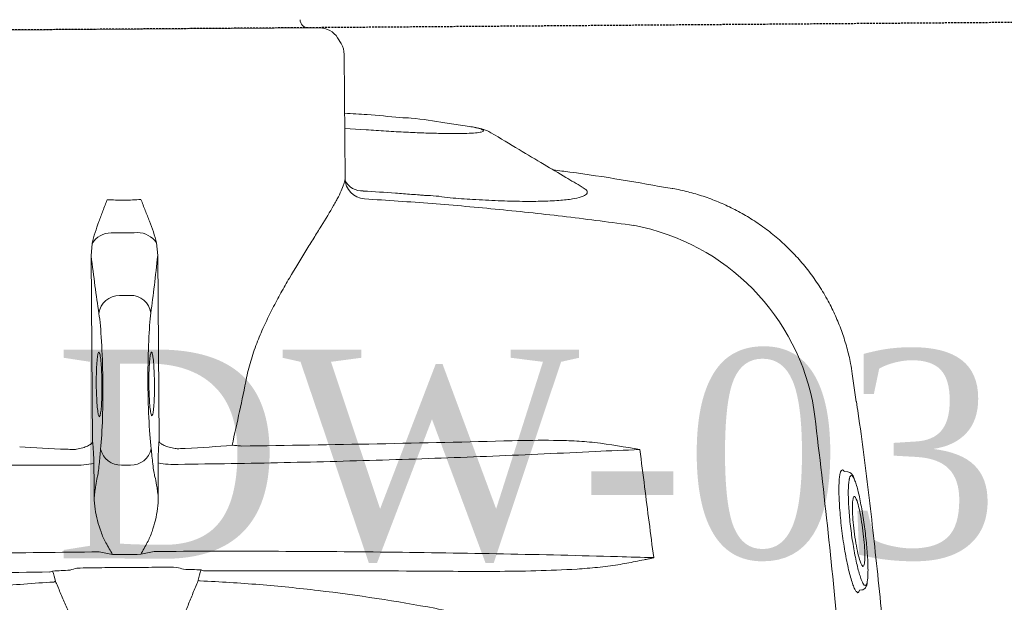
# Model space of a CAD drawing. Header units: millimetres. Extents: x 1277566 to 1493426, y 1039116 to 1145896.
# Tile 85 of 152: x 1372986 to 1373222, y 1134344 to 1134483. Entities that reach past the tile are written whole.
import ezdxf

# ---------------------------------------------------------------- set-up
doc = ezdxf.new("R2010")
doc.units = ezdxf.units.MM
doc.linetypes.add('11aa1PB-bd$0$11aa1PB-af$0$TRATTEGGIATA', pattern=[0.75, 0.5, -0.25])
doc.layers.add('CKD Equipments', color=252, linetype='Continuous', lineweight=0)
doc.layers.add('Equipment Name', color=8, linetype='Continuous')
doc.layers.add('FAINTEQUIP', color=253, linetype='Continuous')
doc.styles.add('CKD_Dimension Text', font='BOOKOS.TTF')

# ---------------------------------------------------------------- blocks, each defined once
blk = doc.blocks.new('G$C4DC229AB')
at = {"linetype": 'Continuous', "lineweight": 0}
for p, q in [((142.15, 398.56), (141.8, 398.93)), ((142.15, 398.56), (142.58, 398.61)), ((120.79, 379.68), (121.25, 378.92)), ((121.17, 378.3), (121.15, 378.54)), ((121.55, 378.18), (121.17, 378.3)), ((106.05, 371.39), (101.16, 366.72)), ((101.17, 366.71), (101.18, 366.7)), ((90.56, 305.78), (90.55, 305.78)), ((106.87, 257.73), (109.66, 252.44)), ((134.48, 240.87), (110.51, 223.25)), ((211.61, 241.67), (175.73, 215.3)), ((221.5, 237.73), (220.24, 239.45)), ((124.81, 233.77), (122.08, 238.1)), ((185.16, 202.46), (221.05, 228.84)), ((108.85, 221.15), (108.23, 219.66)), ((108.81, 214.77), (164.68, 138.75)), ((175.73, 215.3), (173.45, 213.3)), ((188.86, 213.52), (187.38, 215.52)), ((182.57, 200.89), (185.16, 202.46))]:
    blk.add_line(p, q, dxfattribs=at)
for centre, radius, start, end in [((151.82, 326.43), 53.92, 135.3748, 205.244), ((158.97, 358.1), 7.29, 324.3588, 324.6815), ((214.56, 263.49), 16.71, 15.2673, 17.5312), ((235.18, 260.07), 8.99, 100.0275, 103.4738), ((198.96, 236.92), 18.59, 24.1177, 39.0922), ((130.87, 243.3), 4.49, 330.9915, 39.5157), ((131.51, 244.84), 4.96, 306.7844, 32.2627), ((216.2, 236.75), 4.86, 33.7128, 114.7504), ((245.64, 245.83), 8.99, 329.1567, 332.6031), ((242.75, 225.14), 16.71, 55.0993, 57.3633), ((217.72, 234.68), 4.86, 317.8802, 38.9177), ((212.72, 218.16), 18.61, 33.5423, 48.4961), ((113.47, 219.22), 5, 126.3153, 157.279), ((191.29, 218.52), 4.93, 134.2324, 217.4683), ((112.84, 217.73), 5, 157.279, 216.3153), ((108.78, 211.43), 2, 306.3153, 36.3153), ((178.55, 211.36), 5.45, 159.2, 215.9211), ((192.89, 216.35), 4.93, 215.1623, 298.3982), ((182.25, 206.33), 5.45, 216.7095, 273.4306)]:
    blk.add_arc(centre, radius, start, end, dxfattribs=at)
for centre, major_axis, ratio, start_param, end_param in [((247.09, 257.86), (-31.39, 42.71), 0.145844, 1.228323, 1.311182), ((211.73, 231.88), (-31.39, 42.71), 0.145844, 4.984033, 5.21302), ((207.36, 237.72), (12.09, 8.88), 0.087489, 5.55292, 5.975743), ((291.81, 290.15), (95.09, 69.89), 0.087489, 2.411328, 2.459054), ((201, 232.86), (16.12, 11.84), 0.087489, 3.696821, 5.600646), ((247.09, 257.86), (-31.39, 42.71), 0.145844, 1.830411, 1.913269), ((216.01, 225.96), (12.09, 8.88), 0.087489, 0.30744, 0.730265), ((209.47, 221.34), (16.12, 11.84), 0.087489, 0.682539, 2.586364), ((291.25, 290.9), (95.09, 69.89), 0.087489, 3.824132, 3.871858), ((211.73, 231.88), (-31.39, 42.71), 0.145844, 4.211758, 4.440687), ((31.11, 93.2), (192.12, 141.21), 0.087489, 0.555229, 0.6567), ((25.46, 100.88), (192.12, 141.21), 0.087489, 5.626486, 5.727956)]:
    blk.add_ellipse(centre, major_axis=major_axis, ratio=ratio, start_param=start_param, end_param=end_param, dxfattribs=at)
for points, knots in [([(256.01, 500.32), (255.76, 500.17), (254.9, 499.64), (252.98, 498.25), (250.36, 496.25), (247.9, 494.28), (245.8, 492.56), (243.45, 490.61), (240.64, 488.26), (237.26, 485.42), (233.65, 482.39), (230.21, 479.51), (227.11, 476.92), (223.86, 474.22), (219.76, 470.8), (214.77, 466.67), (208.89, 461.78), (202.91, 456.81), (196.06, 451.1), (188.41, 444.69), (180, 437.59), (171.6, 430.45), (163.23, 423.26), (154.92, 416.08), (146.68, 408.87), (138.54, 401.66), (130.55, 394.48), (122.76, 387.37), (115.24, 380.36), (109.62, 375.03), (106.66, 372.12), (105.98, 371.46)], [0, 0, 0, 0, 0.00345, 0.046619, 0.089766, 0.112425, 0.13508, 0.158154, 0.181221, 0.209069, 0.237397, 0.25624, 0.275086, 0.294404, 0.313726, 0.346115, 0.37852, 0.411676, 0.44484, 0.491581, 0.538367, 0.585123, 0.633242, 0.681401, 0.729516, 0.779903, 0.830337, 0.880732, 0.93264, 0.98459, 1, 1, 1, 1]), ([(113.45, 364.31), (120.29, 370.66), (127.18, 376.97), (141.06, 389.49), (148.05, 395.7), (169.17, 414.19), (183.45, 426.33), (197.93, 438.28)], [0, 0, 0, 0, 0.25, 0.25, 0.5, 0.5, 1, 1, 1, 1]), ([(139.39, 398.82), (139.31, 398.79), (139, 398.66), (138.22, 398.18), (137.09, 397.41), (135.76, 396.4), (134.3, 395.22), (132.75, 393.9), (131.14, 392.47), (129.51, 390.98), (127.91, 389.44), (126.39, 387.92), (124.97, 386.44), (123.72, 385.07), (122.65, 383.81), (121.84, 382.75), (121.37, 382.07), (121.27, 381.84), (121.25, 381.8)], [0, 0, 0, 0, 0.024652, 0.093115, 0.161575, 0.22959, 0.297606, 0.365358, 0.433111, 0.501455, 0.569803, 0.639058, 0.708314, 0.778292, 0.84826, 0.918899, 0.989527, 1, 1, 1, 1]), ([(141.8, 398.93), (141.66, 399.06), (141.36, 399.32), (140.83, 399.37), (140.36, 399.3), (140, 399.19), (139.72, 399.05), (139.31, 398.79)], [0, 0, 0, 0, 0.189682, 0.383118, 0.601033, 0.910563, 1, 1, 1, 1]), ([(140.18, 398), (140.22, 398.06), (140.41, 398.4), (140.52, 398.83), (140.37, 399.11), (139.95, 399.09), (139.54, 398.9), (139.39, 398.82)], [0, 0, 0, 0, 0.05833, 0.302284, 0.613601, 0.849253, 1, 1, 1, 1]), ([(142.85, 398.13), (142.83, 398.04), (142.79, 397.77), (142.38, 397.04), (141.67, 395.98), (140.66, 394.68), (139.4, 393.2), (137.92, 391.57), (136.26, 389.84), (134.48, 388.08), (132.63, 386.33), (130.77, 384.66), (128.95, 383.1), (127.22, 381.7), (125.64, 380.5), (124.25, 379.52), (123.08, 378.79), (122.14, 378.31), (121.75, 378.23), (121.55, 378.18)], [0, 0, 0, 0, 0.033748, 0.0943765, 0.1550059, 0.2164046, 0.2778011, 0.3394988, 0.401186, 0.4625018, 0.5238027, 0.5842501, 0.6446877, 0.7043114, 0.7639324, 0.8229043, 0.8818778, 0.9409376, 1, 1, 1, 1]), ([(122.04, 380.98), (122.23, 381.06), (122.67, 381.26), (123.65, 381.87), (124.88, 382.72), (126.28, 383.78), (127.79, 385), (129.38, 386.35), (131, 387.8), (132.61, 389.31), (134.17, 390.85), (135.66, 392.37), (137, 393.83), (138.18, 395.19), (139.14, 396.39), (139.83, 397.36), (140.07, 397.8), (140.18, 398)], [0, 0, 0, 0, 0.051259, 0.120283, 0.188472, 0.25666, 0.324296, 0.39193, 0.459615, 0.527293, 0.595995, 0.664696, 0.734631, 0.804571, 0.875351, 0.946131, 1, 1, 1, 1]), ([(142.58, 398.61), (142.63, 398.62), (142.86, 398.66), (142.94, 398.49), (142.87, 398.21), (142.85, 398.13)], [0, 0, 0, 0, 0.164294, 0.743142, 1, 1, 1, 1]), ([(124.93, 385.11), (124.95, 385.16), (125.08, 385.47), (125.98, 386.59), (127.57, 388.35), (129.58, 390.36), (131.72, 392.32), (133.74, 394.03), (135.46, 395.32), (136.14, 395.67), (136.48, 395.84)], [0, 0, 0, 0, 0.025718, 0.168563, 0.309104, 0.450813, 0.590944, 0.727665, 0.867111, 1, 1, 1, 1]), ([(136.89, 395.36), (136.77, 395.13), (136.5, 394.59), (135.3, 393.12), (133.57, 391.24), (131.49, 389.21), (129.34, 387.29), (127.4, 385.74), (125.94, 384.72), (125.44, 384.51), (125.23, 384.43)], [0, 0, 0, 0, 0.104326, 0.2390748, 0.3747463, 0.5100267, 0.6439516, 0.7758487, 0.9059011, 1, 1, 1, 1]), ([(136.48, 395.84), (136.63, 395.89), (137.02, 396.01), (137.18, 395.84), (136.93, 395.43), (136.89, 395.36)], [0, 0, 0, 0, 0.3430891, 0.88625, 1, 1, 1, 1]), ([(124.67, 384.35), (124.65, 384.39), (124.6, 384.51), (124.79, 384.87), (124.93, 385.11)], [0, 0, 0, 0, 0.292267, 1, 1, 1, 1]), ([(125.23, 384.43), (125.14, 384.38), (124.8, 384.21), (124.73, 384.29), (124.67, 384.35)], [0, 0, 0, 0, 0.273671, 1, 1, 1, 1]), ([(121.27, 381.84), (121.03, 381.52), (120.82, 381.19), (120.7, 380.81), (120.61, 380.2), (120.73, 379.84), (120.79, 379.68)], [0, 0, 0, 0, 0.040319, 0.556981, 0.79767, 1, 1, 1, 1]), ([(121.25, 381.8), (121.15, 381.61), (120.93, 381.18), (120.97, 380.98), (120.99, 380.87)], [0, 0, 0, 0, 0.460027, 1, 1, 1, 1]), ([(120.99, 380.87), (121.06, 380.81), (121.21, 380.68), (121.59, 380.78), (121.88, 380.89), (121.96, 380.94), (122.04, 380.98)], [0, 0, 0, 0, 0.435282, 0.87053, 0.887642, 1, 1, 1, 1]), ([(121.15, 378.54), (121.14, 378.56), (121.12, 378.65), (121.2, 378.81), (121.25, 378.92)], [0, 0, 0, 0, 0.362557, 1, 1, 1, 1]), ([(232.94, 269.28), (230.33, 273.22), (227.8, 277.22), (222.89, 285.3), (220.51, 289.39), (213.61, 301.78), (209.32, 310.17), (203.27, 322.94), (201.32, 327.22), (197.54, 335.85), (195.71, 340.18), (190.38, 353.24), (187.05, 362.01), (183.89, 370.83)], [0, 0, 0, 0, 0.125, 0.125, 0.25, 0.25, 0.5, 0.5, 0.625, 0.625, 0.75, 0.75, 1, 1, 1, 1]), ([(101.15, 366.73), (100.56, 366.15), (99.05, 364.68), (96.84, 362.08), (94.53, 359), (92.45, 355.74), (90.55, 352.21), (88.87, 348.44), (87.47, 344.45), (86.4, 340.42), (85.66, 336.36), (85.24, 332.31), (85.13, 328.29), (85.32, 324.31), (85.8, 320.41), (86.56, 316.6), (87.58, 312.89), (88.87, 309.33), (89.85, 306.95), (90.46, 305.79), (90.48, 305.74)], [0, 0, 0, 0, 0.037673, 0.095878, 0.154189, 0.212585, 0.271048, 0.33568, 0.39959, 0.46265, 0.524915, 0.586431, 0.647228, 0.707328, 0.766741, 0.825471, 0.883514, 0.940856, 0.997479, 1, 1, 1, 1]), ([(164.92, 353.89), (164.86, 353.93), (164.81, 353.97), (164.76, 354), (164.75, 354.01), (164.74, 354.02), (164.73, 354.02)], [0, 0, 0, 0, 0.0002012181, 0.0002012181, 0.0002012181, 0.0002381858, 0.0002381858, 0.0002381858, 0.0002381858]), ([(164.89, 353.86), (164.85, 353.9), (164.8, 353.95), (164.75, 354), (164.74, 354.01), (164.73, 354.02), (164.73, 354.02)], [0, 0, 0, 0, 0.0002027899, 0.0002027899, 0.0002027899, 0.000241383, 0.000241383, 0.000241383, 0.000241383]), ([(164.92, 353.89), (164.99, 353.84), (165.05, 353.78), (165.19, 353.66), (165.26, 353.6), (165.45, 353.43), (165.58, 353.31), (165.98, 352.95), (166.23, 352.71), (167.01, 351.99), (167.53, 351.5), (169.08, 350.05), (170.11, 349.07), (171.13, 348.08)], [0, 0, 0, 0, 0.03125, 0.03125, 0.0625, 0.0625, 0.125, 0.125, 0.25, 0.25, 0.5, 0.5, 1, 1, 1, 1]), ([(233.68, 256.19), (228.15, 263.75), (222.66, 271.32), (214.49, 282.68), (211.77, 286.47), (206.37, 294.06), (203.67, 297.85), (198.31, 305.44), (195.65, 309.23), (190.35, 316.8), (187.72, 320.57), (179.87, 331.88), (174.7, 339.39), (169.6, 346.88)], [0, 0, 0, 0, 0.25, 0.25, 0.375, 0.375, 0.5, 0.5, 0.625, 0.625, 0.75, 0.75, 1, 1, 1, 1]), ([(171.13, 348.08), (171.72, 347.51), (172.29, 346.92), (173.42, 345.72), (173.97, 345.11), (175.6, 343.26), (176.66, 342.01), (179.8, 338.2), (181.83, 335.61), (185.83, 330.37), (187.8, 327.72), (191.71, 322.38), (193.64, 319.69), (195.57, 316.99)], [0, 0, 0, 0, 0.0625, 0.0625, 0.125, 0.125, 0.25, 0.25, 0.5, 0.5, 0.75, 0.75, 1, 1, 1, 1]), ([(161.9, 310.15), (159.9, 312.77), (157.93, 315.41), (155.09, 319.45), (154.16, 320.81), (152.81, 322.87), (152.37, 323.57), (151.51, 324.97), (151.09, 325.68), (150.69, 326.4)], [0, 0, 0, 0, 0.5, 0.5, 0.75, 0.75, 0.875, 0.875, 1, 1, 1, 1]), ([(152.33, 327.74), (157.42, 321.42), (162.51, 315.02), (172.7, 302.08), (177.8, 295.54), (188, 282.32), (193.11, 275.64), (203.28, 262.2), (208.34, 255.44), (213.38, 248.64)], [0, 0, 0, 0, 0.25, 0.25, 0.5, 0.5, 0.75, 0.75, 1, 1, 1, 1]), ([(195.57, 316.99), (201.32, 308.9), (207.12, 300.81), (218.76, 284.66), (224.61, 276.59), (230.5, 268.52)], [0, 0, 0, 0, 0.5, 0.5, 1, 1, 1, 1]), ([(200.92, 258.38), (194.45, 267.08), (187.96, 275.76), (174.95, 293.02), (168.43, 301.61), (161.9, 310.15)], [0, 0, 0, 0, 0.5, 0.5, 1, 1, 1, 1]), ([(90.52, 305.76), (94.11, 298.31), (98.28, 289.68), (102.92, 281.29), (103.57, 280.13)], [0, 0, 0, 0, 0.861575, 1, 1, 1, 1]), ([(135.7, 247.49), (132.82, 252.07), (127.06, 261.23), (118.78, 275.16), (110.73, 289.22), (105.61, 298.7), (103.06, 303.44)], [0, 0, 0, 0, 0.249615, 0.499229, 0.749614, 1, 1, 1, 1]), ([(126.2, 259.3), (126.2, 259.3), (125.13, 260.75), (123.51, 264.08), (120.4, 268.88), (117.23, 273.86), (113.99, 278.57), (110.99, 282.66), (108.35, 285.93), (106.12, 288.33), (104.4, 289.75), (103.27, 290.06), (102.75, 289.54), (102.86, 288.5), (102.9, 288.13)], [0, 0, 0, 0, 0.000001, 0.07749, 0.156459, 0.25141, 0.349211, 0.444694, 0.543101, 0.640433, 0.740837, 0.840407, 0.943195, 1, 1, 1, 1]), ([(102.84, 288.08), (102.98, 286.58), (103.3, 283.06), (103.83, 277.23), (104.45, 270.29), (104.88, 265.37), (105.1, 262.76)], [0, 0, 0, 0, 0.1790671, 0.418189, 0.6906263, 1, 1, 1, 1]), ([(244.94, 271.55), (243.36, 271.3), (242.34, 271.05), (241.31, 270.8), (240.29, 270.55), (239.27, 270.3), (238.24, 270.05), (237.22, 269.8), (236.2, 269.55), (235.17, 269.3), (234.65, 269.17), (234.13, 269.05), (233.61, 268.92)], [0, 0, 0, 0, 0.00319655, 0.00319655, 0.00319655, 0.00639307, 0.00639307, 0.00639307, 0.00958958, 0.00958958, 0.00958958, 0.01121538, 0.01121538, 0.01121538, 0.01121538]), ([(105.1, 262.76), (105.11, 262.55), (105.17, 262.07), (105.33, 261.44), (105.61, 260.56), (106.03, 259.51), (106.48, 258.53), (106.74, 258.02)], [0, 0, 0, 0, 0.095307, 0.229075, 0.409095, 0.722588, 1, 1, 1, 1]), ([(233.61, 262.78), (234.77, 261.16), (235.94, 259.55), (238.28, 256.33), (240.63, 253.11), (242.99, 249.91), (245.37, 246.71), (246.57, 245.12), (247.76, 243.53)], [0, 0, 0, 0, 0.25, 0.25, 0.5, 0.75, 0.75, 1, 1, 1, 1]), ([(122.08, 238.1), (121.22, 239.47), (119.48, 242.25), (116.94, 246.18), (114.52, 249.84), (112.3, 253.1), (110.29, 255.94), (108.58, 258.23), (107.22, 259.91), (106.27, 260.9), (105.74, 261.19), (105.66, 260.76), (105.99, 259.67), (106.58, 258.38), (106.87, 257.73)], [0, 0, 0, 0, 0.082182, 0.166764, 0.247017, 0.329479, 0.412022, 0.496967, 0.579727, 0.664898, 0.747476, 0.832441, 0.915021, 1, 1, 1, 1]), ([(126.2, 259.29), (126.2, 259.29), (126.2, 259.29), (126.2, 259.3), (126.2, 259.3), (126.2, 259.3)], [0, 0, 0, 0, 0.341802, 0.948176, 1, 1, 1, 1]), ([(126.2, 259.29), (126.2, 259.29), (126.2, 259.29), (126.2, 259.29), (126.2, 259.29), (126.2, 259.29), (126.2, 259.29)], [0, 0, 0, 0, 0.000000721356, 0.000000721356, 0.000000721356, 0.000001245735, 0.000001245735, 0.000001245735, 0.000001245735]), ([(134.34, 246.16), (132.96, 248.34), (131.59, 250.52), (129.56, 253.8), (128.54, 255.45), (127.37, 257.37), (126.87, 258.19), (126.53, 258.74), (126.37, 259.02), (126.2, 259.29)], [0, 0, 0, 0, 0.5, 0.5, 0.75, 0.875, 0.9375, 0.9375, 1, 1, 1, 1]), ([(202.13, 256.39), (201.94, 256.69), (201.74, 257.02), (201.34, 257.69), (201.13, 258.03), (200.92, 258.38)], [0, 0, 0, 0, 0.5, 0.5, 1, 1, 1, 1]), ([(109.66, 252.44), (110.84, 250.03), (112.4, 246.82), (114.44, 243.71), (114.94, 242.94)], [0, 0, 0, 0, 0.753677, 1, 1, 1, 1]), ([(232.91, 253.6), (232.43, 253.54), (231.96, 253.45), (231.03, 253.23), (230.57, 253.11), (229.21, 252.7), (228.32, 252.38), (226.57, 251.67), (225.72, 251.28), (224.07, 250.38), (223.27, 249.88), (222.52, 249.3)], [0, 0, 0, 0, 0.125, 0.125, 0.25, 0.25, 0.5, 0.5, 0.75, 0.75, 1, 1, 1, 1]), ([(232.91, 253.6), (233.45, 253.67), (233.98, 253.73), (235.05, 253.87), (235.58, 253.94), (236.11, 254.01)], [0, 0, 0, 0, 0.5, 0.5, 1, 1, 1, 1]), ([(253.62, 241.7), (253.9, 242.15), (254.17, 242.61), (254.45, 243.07), (254.99, 243.97), (255.53, 244.88), (256.08, 245.78), (256.62, 246.68), (257.17, 247.58), (257.71, 248.48), (258.25, 249.39), (258.8, 250.29), (259.34, 251.19)], [0.0002616, 0.0002616, 0.0002616, 0.0002616, 0.00188464, 0.00188464, 0.00188464, 0.00508207, 0.00508207, 0.00508207, 0.00827951, 0.00827951, 0.00827951, 0.01147698, 0.01147698, 0.01147698, 0.01147698]), ([(186.93, 249.71), (185.53, 249.07), (184.12, 248.52), (181.25, 247.54), (179.8, 247.12), (176.93, 246.38), (175.51, 246.06), (172.67, 245.5), (171.26, 245.26), (168.46, 244.83), (167.07, 244.65), (165.01, 244.4), (164.32, 244.32), (162.97, 244.18), (162.3, 244.11), (158.98, 243.79), (156.43, 243.59), (152.79, 243.32), (151.6, 243.24), (149.87, 243.12), (149.3, 243.08), (148.19, 243), (147.65, 242.96), (144.99, 242.76), (143.06, 242.6), (140.91, 242.37), (140.5, 242.32), (139.7, 242.22), (139.31, 242.17), (138.22, 242.01), (137.57, 241.89), (135.83, 241.51), (134.98, 241.22), (134.48, 240.87)], [0, 0, 0, 0, 0.0625, 0.0625, 0.125, 0.125, 0.1875, 0.1875, 0.25, 0.25, 0.3125, 0.3125, 0.34375, 0.34375, 0.375, 0.375, 0.5, 0.5, 0.5625, 0.5625, 0.59375, 0.59375, 0.625, 0.625, 0.75, 0.75, 0.78125, 0.78125, 0.8125, 0.8125, 0.875, 0.875, 1, 1, 1, 1]), ([(219.12, 245.86), (219.44, 246.28), (219.89, 246.77), (220.74, 247.63), (221.06, 247.94), (221.74, 248.59), (222.12, 248.94), (222.52, 249.3)], [0, 0, 0, 0, 0.5, 0.5, 0.75, 0.75, 1, 1, 1, 1]), ([(238.79, 245.6), (239.01, 246.09), (239.24, 246.58), (239.69, 247.56), (239.91, 248.05), (240.14, 248.53)], [0, 0, 0, 0, 0.5, 0.5, 1, 1, 1, 1]), ([(210.73, 245.82), (210.98, 245.35), (211.19, 244.89), (211.52, 244), (211.63, 243.59), (211.78, 242.85), (211.81, 242.54), (211.79, 242.14), (211.77, 242.02), (211.72, 241.87), (211.7, 241.83), (211.66, 241.74), (211.64, 241.7), (211.61, 241.67)], [0, 0, 0, 0, 0.25, 0.25, 0.5, 0.5, 0.75, 0.75, 0.875, 0.875, 0.9375, 0.9375, 1, 1, 1, 1]), ([(231.59, 236.97), (232.36, 237.51), (233.07, 238.12), (234.42, 239.43), (235.05, 240.13), (236.25, 241.58), (236.82, 242.33), (237.62, 243.52), (237.88, 243.92), (238.36, 244.74), (238.59, 245.16), (238.79, 245.6)], [0, 0, 0, 0, 0.25, 0.25, 0.5, 0.5, 0.75, 0.75, 0.875, 0.875, 1, 1, 1, 1]), ([(308.88, 157.37), (297.6, 171.63), (286.34, 186.11), (263.88, 215.5), (252.67, 230.42), (241.5, 245.56)], [0, 0, 0, 0, 0.5, 0.5, 1, 1, 1, 1]), ([(215.92, 244.52), (215.5, 244.22), (215.1, 243.93), (214.3, 243.37), (213.9, 243.11), (213.16, 242.62), (212.82, 242.39), (212.17, 241.99), (211.87, 241.82), (211.61, 241.67)], [0, 0, 0, 0, 0.25, 0.25, 0.5, 0.5, 0.75, 0.75, 1, 1, 1, 1]), ([(114.96, 242.96), (116.27, 240.67), (118.47, 236.83), (120.9, 233.12), (121.89, 231.62)], [0, 0, 0, 0, 0.593547, 1, 1, 1, 1]), ([(336.04, 163.82), (328.57, 169.47), (321.19, 175.26), (310.32, 184.25), (306.73, 187.29), (299.63, 193.47), (296.12, 196.61), (285.74, 206.19), (279.01, 212.79), (269.25, 223.08), (266.06, 226.57), (259.81, 233.67), (256.75, 237.28), (253.76, 240.95)], [0, 0, 0, 0, 0.25, 0.25, 0.375, 0.375, 0.5, 0.5, 0.75, 0.75, 0.875, 0.875, 1, 1, 1, 1]), ([(252.31, 238.84), (258.25, 230.83), (264.2, 222.83), (276.14, 206.91), (282.12, 198.98), (288.11, 191.07)], [0, 0, 0, 0, 0.5, 0.5, 1, 1, 1, 1]), ([(195.44, 227.9), (195.61, 228.11), (195.97, 228.55), (197.31, 229.74), (199.06, 231.17), (200.86, 232.53), (202.67, 233.84), (204.44, 235.05), (206.07, 236.05), (207.03, 236.59), (207.21, 236.61), (207.23, 236.62)], [0, 0, 0, 0, 0.12873, 0.257, 0.385042, 0.513035, 0.593354, 0.721934, 0.850956, 0.980313, 1, 1, 1, 1]), ([(207.23, 236.62), (207.41, 236.67), (207.79, 236.79), (207.55, 236.34), (206.68, 235.45), (205.21, 234.19), (203.53, 232.85), (202.38, 231.99), (201.9, 231.64)], [0, 0, 0, 0, 0.154069, 0.335329, 0.515993, 0.696154, 0.875965, 1, 1, 1, 1]), ([(231.59, 236.97), (231.12, 236.69), (230.68, 236.44), (229.85, 235.98), (229.46, 235.77), (228.38, 235.21), (227.78, 234.93), (227.29, 234.75)], [0, 0, 0, 0, 0.25, 0.25, 0.5, 0.5, 1, 1, 1, 1]), ([(201.9, 231.64), (201.69, 231.48), (200.79, 230.82), (199.88, 230.19), (198.91, 229.53), (198.62, 229.35), (198.32, 229.17)], [0, 0, 0, 0, 0.170805, 0.715603, 0.716948, 1, 1, 1, 1]), ([(221.05, 228.84), (221.27, 229.04), (221.52, 229.27), (222.1, 229.77), (222.41, 230.03), (223.1, 230.59), (223.47, 230.89), (224.24, 231.49), (224.64, 231.79), (225.05, 232.1)], [0, 0, 0, 0, 0.25, 0.25, 0.5, 0.5, 0.75, 0.75, 1, 1, 1, 1]), ([(198.32, 229.17), (198.03, 228.98), (197.12, 228.38), (196.07, 227.81), (195.3, 227.52), (195.39, 227.77), (195.44, 227.9)], [0, 0, 0, 0, 0.138476, 0.425595, 0.712972, 1, 1, 1, 1]), ([(224.74, 226.75), (224.37, 227.14), (223.99, 227.47), (223.24, 228.05), (222.89, 228.28), (222.23, 228.64), (221.93, 228.77), (221.55, 228.86), (221.43, 228.88), (221.27, 228.88), (221.22, 228.88), (221.13, 228.86), (221.09, 228.85), (221.05, 228.84)], [0, 0, 0, 0, 0.25, 0.25, 0.5, 0.5, 0.75, 0.75, 0.875, 0.875, 0.9375, 0.9375, 1, 1, 1, 1]), ([(202.86, 217.68), (202.88, 217.75), (202.95, 217.93), (203.81, 218.78), (205.3, 220.06), (207, 221.41), (208.82, 222.77), (210.68, 224.09), (212.59, 225.36), (214.12, 226.28), (214.64, 226.48), (214.89, 226.58)], [0, 0, 0, 0, 0.060949, 0.185979, 0.310678, 0.434944, 0.512562, 0.636279, 0.760031, 0.884002, 1, 1, 1, 1]), ([(214.89, 226.58), (214.91, 226.59), (215.25, 226.75), (215.28, 226.57), (214.87, 225.99), (213.73, 224.92), (212.06, 223.53), (210.5, 222.32), (209.59, 221.64), (209.37, 221.48)], [0, 0, 0, 0, 0.012552, 0.198689, 0.385047, 0.571255, 0.757017, 0.942123, 1, 1, 1, 1]), ([(228.23, 228.44), (233.21, 221.61), (238.14, 214.76), (247.92, 201.06), (252.77, 194.2), (262.35, 180.5), (267.07, 173.68), (276.39, 160.08), (280.97, 153.31), (285.49, 146.57)], [0, 0, 0, 0, 0.25, 0.25, 0.5, 0.5, 0.75, 0.75, 1, 1, 1, 1]), ([(209.37, 221.48), (208.89, 221.13), (207.7, 220.27), (205.9, 219.05), (204.23, 218.01), (203.12, 217.45), (202.63, 217.33), (202.8, 217.59), (202.86, 217.68)], [0, 0, 0, 0, 0.132098, 0.323568, 0.515413, 0.707812, 0.900839, 1, 1, 1, 1]), ([(173.45, 213.3), (172.85, 212.63), (172.3, 211.91), (171.25, 210.43), (170.75, 209.67), (169.75, 208.12), (169.25, 207.35), (168.49, 206.17), (168.24, 205.77), (167.73, 204.98), (167.47, 204.58), (167.21, 204.18)], [0, 0, 0, 0, 0.25, 0.25, 0.5, 0.5, 0.75, 0.75, 0.875, 0.875, 1, 1, 1, 1]), ([(182.57, 200.89), (181.75, 200.51), (180.9, 200.2), (179.18, 199.64), (178.3, 199.39), (176.53, 198.9), (175.64, 198.65), (174.29, 198.28), (173.84, 198.15), (172.93, 197.9), (172.47, 197.78), (172.01, 197.65)], [0, 0, 0, 0, 0.25, 0.25, 0.5, 0.5, 0.75, 0.75, 0.875, 0.875, 1, 1, 1, 1])]:
    blk.add_open_spline(points, degree=3, knots=knots, dxfattribs=at)
for points in [[(152.26, 342.32), (156.42, 346.21), (160.59, 350.1), (164.73, 354.02)], [(169.6, 346.88), (168.01, 349.25), (166.38, 351.63), (164.73, 354.02)], [(145.7, 336.18), (147.9, 338.21), (150.09, 340.26), (152.26, 342.32)], [(150.69, 326.4), (148.91, 329.6), (147.28, 332.88), (145.7, 336.18)], [(145.7, 336.18), (147.91, 333.31), (150.13, 330.5), (152.33, 327.74)], [(233.04, 269.09), (233.03, 269.16), (232.99, 269.23), (232.94, 269.28)], [(233.08, 268.81), (233.07, 268.9), (233.06, 269), (233.04, 269.09)], [(233.08, 268.81), (232.27, 268.4), (231.47, 268.15), (230.68, 267.89)], [(233.01, 264.4), (233.2, 263.86), (233.4, 263.32), (233.61, 262.78)], [(202.13, 256.39), (197.04, 254.22), (191.97, 251.99), (186.93, 249.71)], [(233.68, 256.19), (234.5, 255.48), (235.31, 254.75), (236.11, 254.01)], [(236.11, 254.01), (237.45, 252.18), (238.79, 250.36), (240.14, 248.53)], [(210.29, 246.54), (209.96, 246.94), (209.63, 247.34), (209.31, 247.74)], [(222.52, 249.3), (220.32, 247.71), (218.12, 246.11), (215.92, 244.52)], [(241.5, 245.56), (241.06, 246.56), (240.6, 247.55), (240.14, 248.53)], [(210.73, 245.82), (210.62, 246.08), (210.47, 246.32), (210.29, 246.54)], [(247.76, 243.53), (248.21, 243.17), (248.67, 242.81), (249.13, 242.47)], [(251.76, 239.21), (252.25, 239.89), (252.73, 240.57), (253.36, 241.22)], [(253.61, 241.1), (253.53, 241.14), (253.44, 241.18), (253.36, 241.22)], [(253.76, 240.95), (253.73, 241.02), (253.68, 241.07), (253.61, 241.1)], [(225.05, 232.1), (227.23, 233.72), (229.41, 235.34), (231.59, 236.97)], [(225.3, 226.12), (225.15, 226.36), (224.96, 226.57), (224.74, 226.75)], [(226.16, 224.82), (225.87, 225.25), (225.58, 225.68), (225.3, 226.12)], [(174.13, 208.16), (174.78, 207.33), (176.09, 205.67), (177.28, 203.94), (177.88, 203.07)], [(172.01, 197.65), (171.27, 198.78), (169.79, 201.04), (168.07, 203.13), (167.21, 204.18)]]:
    blk.add_open_spline(points, degree=3, dxfattribs=at)
at = {"layer": 'FAINTEQUIP', "color": 4, "linetype": '11aa1PB-bd$0$11aa1PB-af$0$TRATTEGGIATA'}
blk.add_line((266.5, 0, 0.04), (0, 362.6, 0.04), dxfattribs=at)

msp = doc.modelspace()

# ---------------------------------------------------------------- block references
at = {"layer": 'CKD Equipments', "ltscale": 0.25, "rotation": 234.1141489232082}
msp.add_blockref('G$C4DC229AB', (1372947.4088, 1134695.3754), dxfattribs=at)

# ---------------------------------------------------------------- texts
at = {"layer": 'Equipment Name', "insert": (1372766.9066, 1134404.2605), "char_height": 50, "width": 680.932449, "attachment_point": 1, "style": 'CKD_Dimension Text'}
msp.add_mtext('\\pxqc;DW-03', dxfattribs=at)

doc.saveas('drawing.dxf')
